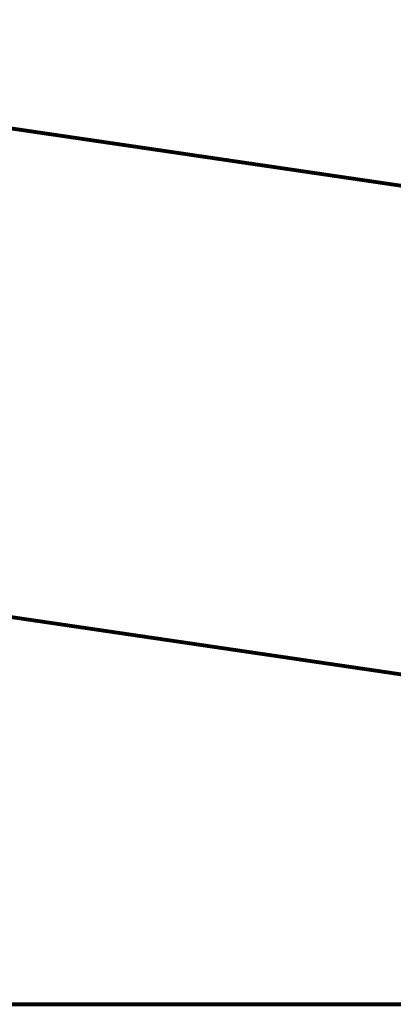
# Model space of a CAD drawing. Header units: millimetres. Extents: x -90830 to 24172, y -102460 to 73669.
# Tile 193 of 198: x 12963 to 14355, y 63197 to 66864. Entities that reach past the tile are written whole.
import ezdxf

# ---------------------------------------------------------------- set-up
doc = ezdxf.new("R2010")
doc.units = ezdxf.units.MM
doc.layers.add('Algemeen01', color=253, linetype='Continuous', lineweight=80)

msp = doc.modelspace()

# ---------------------------------------------------------------- linework, layer by layer
at = {"layer": 'Algemeen01'}
for p, q in [((19211.9, 65536.5), (-5002.8, 69087.8)), ((17626.5, 65769.1), (176.5, 68328.2)), ((17626.5, 65769.1), (496.5, 68281.3)), ((17626.5, 63949.8), (1661.5, 66291.2)), ((1661.5, 63197.1), (15646.5, 63197.1))]:
    msp.add_line(p, q, dxfattribs=at)

doc.saveas('drawing.dxf')
